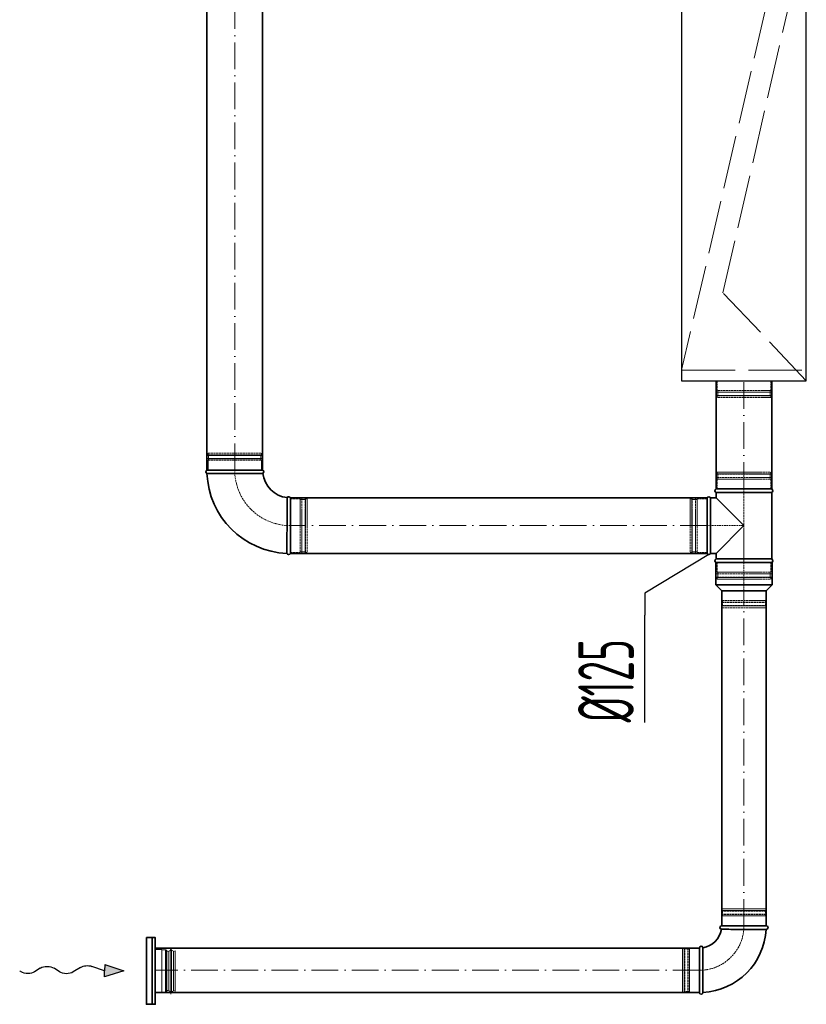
# Model space of a CAD drawing. Header units: millimetres. Extents: x 8221 to 89444, y -105166 to -5578.
# Tile 22 of 118: x 28012 to 29778, y -73182 to -70969. Entities that reach past the tile are written whole.
import ezdxf

# ---------------------------------------------------------------- set-up
doc = ezdxf.new("R2010")
doc.units = ezdxf.units.MM
for name, pattern in [('ACAD_ISO02W100', [15, 12, -3]), ('ACAD_ISO10W100', [18, 12, -3, 0, -3]), ('phl_thick', [0])]:
    doc.linetypes.add(name, pattern=pattern)
for name, color, linetype, lineweight in [('VZT_05 ETA (ODVOD) - OBRYS', 6, 'Continuous', 35), ('VZT_06 ETA (ODVOD) - OSA', 6, 'ACAD_ISO10W100', 5), ('VZT_21 ZAŘÍZENÍ - OBRYS', 1, 'Continuous', 30), ('VZT_22 ZAŘÍZENÍ - DETAIL', 8, 'Continuous', 5), ('VZT_30 DISTRIBUČNÍ PRVKY - OBRYS', 1, 'Continuous', 35), ('VZT_50 POPIS - OBECNE', 7, 'Continuous', 13), ('VZT_60_KOTY - DIMENZE', 7, 'Continuous', 5)]:
    doc.layers.add(name, color=color, linetype=linetype, lineweight=lineweight)
doc.layers.add('VZT_07 ETA (ODVOD) - NETISK', color=8, linetype='ACAD_ISO02W100', lineweight=5, plot=False)
doc.styles.add('EVORA_125', font='isocp.shx', dxfattribs={"width": 0.6, "height": 125})

msp = doc.modelspace()

# ---------------------------------------------------------------- linework, layer by layer
at = {"color": 8, "lineweight": 5}
for points in [[(28316.1, -73058.2), (28331.1, -73058.2), (28331.1, -73155.2), (28316.1, -73155.2)], [(28316.1, -73058.2), (28316.1, -73155.2)], [(28339, -73059.2), (28339, -73106.7)], [(28341.6, -73061.1), (28341.6, -73106.7)], [(28345.3, -73062.8), (28345.3, -73106.7)], [(28356.9, -73062), (28356.9, -73106.7)], [(28357.1, -73062.9), (28361.1, -73061.5), (28361.1, -73106.7)], [(28339, -73154.2), (28339, -73106.7)], [(28341.6, -73152.2), (28341.6, -73106.7)], [(28345.3, -73150.6), (28345.3, -73106.7)], [(28356.9, -73151.3), (28356.9, -73106.7)], [(28357.1, -73150.4), (28361.1, -73151.8), (28361.1, -73106.7)]]:
    msp.add_lwpolyline(points, dxfattribs=at)
for points in [[(28351, -73054.5), (28349.6, -73060.5, 0.058981), (28349.5, -73061.1), (28349.5, -73106.7)], [(28351, -73054.5), (28352.4, -73060.3, -0.060863), (28352.5, -73060.9), (28352.5, -73106.7)], [(28331.1, -73059.2), (28339, -73059.2, -0.291473), (28341.4, -73060.7, -0.291473)], [(28351, -73158.8), (28349.6, -73152.8, -0.058981), (28349.5, -73152.2), (28349.5, -73106.7)], [(28351, -73158.8), (28352.4, -73153.1, 0.060863), (28352.5, -73152.4), (28352.5, -73106.7)], [(28331.1, -73154.2), (28339, -73154.2, 0.291473), (28341.4, -73152.6, 0.291473)]]:
    msp.add_lwpolyline(points, format="xyb", dxfattribs=at)
for centre, radius, start, end in [((28344.8, -73058.9), 3.88, 207.4993, 276.6735), ((28351.7, -73071), 10.5, 59.7176, 127.8378), ((28344.8, -73154.4), 3.88, 83.3265, 152.5007), ((28351.7, -73142.3), 10.5, 232.1622, 300.2824)]:
    msp.add_arc(centre, radius, start, end, dxfattribs=at)
at = {"layer": 'VZT_05 ETA (ODVOD) - OBRYS'}
for p, q in [((28432, -71981.1), (28557, -71981.1)), ((29700.5, -72023.6), (29575.5, -72023.6)), ((29575.5, -72031.3), (29700.5, -72031.3)), ((29575.5, -72043.6), (29575.5, -72031.3)), ((29700.5, -72181), (29700.5, -72031.3)), ((28619.5, -72043.6), (28619.5, -72168.6)), ((29555, -72043.6), (29555, -72168.6)), ((29562.6, -72043.6), (29562.6, -72168.6)), ((29562.6, -72043.6), (29575.5, -72043.6)), ((29638, -72106.1), (29575.5, -72043.6)), ((29575.5, -72168.6), (29638, -72106.1)), ((29562.6, -72168.6), (29575.5, -72168.6)), ((29575.5, -72181), (29575.5, -72168.6)), ((29701.5, -72188.6), (29574.5, -72188.6)), ((29574.5, -72188.6), (29574.5, -72239.1)), ((29575.5, -72181), (29700.5, -72181)), ((29575.5, -72188.6), (29700.5, -72188.6)), ((29701.5, -72188.6), (29701.5, -72239.1)), ((29701.5, -72239.1), (29574.5, -72239.1)), ((29588, -72252.6), (29574.5, -72239.1)), ((29688, -72252.6), (29701.5, -72239.1)), ((29688, -72252.6), (29588, -72252.6)), ((29588, -73005.2), (29688, -73005.2)), ((29688, -73013.2), (29637.8, -73013.2)), ((29538, -73155.2), (29538, -73055.2)), ((29546, -73155.2), (29546, -73105))]:
    msp.add_line(p, q, dxfattribs=at)
for points in [[(28432, -70403.3), (28432, -71981.1)], [(28557, -70403.3), (28557, -71981.1)], [(29575.5, -71780.4), (29575.5, -72023.6)], [(29700.5, -71780.4), (29700.5, -72023.6)], [(28619.5, -72043.6), (29555, -72043.6)], [(28619.5, -72168.6), (29555, -72168.6)], [(29588, -72252.6), (29588, -73005.2)], [(29688, -72252.6), (29688, -73005.2)], [(28316.1, -73055.2), (29538, -73055.2)], [(28316.1, -73155.2), (29538, -73155.2)]]:
    msp.add_lwpolyline(points, dxfattribs=at)
for centre, radius, start, end in [((28433.7, -71985), 4.17, 113.4678, 248.8928), ((28619.5, -71981.1), 187.5, 182.3607, 267.6393), ((28555.4, -71985), 4.17, 300.2981, 66.5322), ((28619.5, -71981.1), 62.5, 186.8302, 263.1698), ((29577.1, -72027.5), 4.17, 113.4678, 246.5322), ((29698.8, -72027.5), 4.17, 293.4678, 66.5322), ((28615.7, -72045.3), 4.17, 23.4678, 149.7019), ((29558.8, -72045.3), 4.17, 23.4678, 156.5322), ((28615.7, -72167), 4.17, 201.1072, 336.5322), ((29558.8, -72167), 4.17, 203.4678, 336.5322), ((29577.1, -72184.8), 4.17, 113.4678, 246.5322), ((29698.8, -72184.8), 4.17, 293.4678, 66.5322), ((29538, -73005.2), 50, 279.1478, 350.8522), ((29538, -73005.2), 150, 273.0572, 356.9428), ((29588, -73009.2), 4, 90, 260.8522), ((29688, -73009.2), 4, 270, 90), ((29542, -73055.2), 4, 9.1478, 180), ((29542, -73155.2), 4, 180, 0)]:
    msp.add_arc(centre, radius, start, end, dxfattribs=at)
for points, knots in [([(28557.5, -71988.6), (28557.5, -71988.6), (28557.4, -71988.6), (28557.1, -71988.6), (28556.8, -71988.6), (28555.7, -71988.6), (28555, -71988.6), (28551.8, -71988.6), (28548.7, -71988.6), (28539.7, -71988.7), (28533.6, -71988.7), (28519.5, -71988.7), (28511.6, -71988.8), (28495.4, -71988.8), (28487.2, -71988.8), (28471.3, -71988.8), (28463.8, -71988.8), (28450.7, -71988.8), (28445.1, -71988.8), (28438.1, -71988.8), (28436, -71988.8), (28433, -71988.8), (28432.2, -71988.8), (28432.2, -71988.8)], [197.067977, 197.067977, 197.067977, 197.067977, 201.792196, 201.792196, 209.190204, 209.190204, 218.040239, 218.040239, 237.760854, 237.760854, 262.206108, 262.206108, 286.831239, 286.831239, 311.323072, 311.323072, 335.946087, 335.946087, 360.704397, 360.704397, 377.088273, 377.088273, 394.105327, 394.105327, 394.105327, 394.105327]), ([(28612.1, -72043.2), (28612.1, -72043.2), (28612.1, -72044.8), (28612.1, -72050.9), (28612, -72055.4), (28612, -72066.8), (28612, -72073.6), (28611.9, -72088.6), (28611.9, -72096.7), (28611.9, -72113), (28611.9, -72121.1), (28611.8, -72136.3), (28611.8, -72143.3), (28611.8, -72155), (28611.8, -72159.8), (28611.8, -72166.4), (28611.8, -72168.2), (28611.8, -72168.5), (28611.8, -72168.5), (28611.8, -72168.5)], [0, 0, 0, 0, 24.235852, 24.235852, 48.531845, 48.531845, 73.024415, 73.024415, 97.570898, 97.570898, 122.078339, 122.078339, 146.53579, 146.53579, 170.957495, 170.957495, 195.359468, 195.359468, 197.168246, 197.168246, 197.168246, 197.168246]), ([(29587.3, -73013.1), (29587.3, -73013.1), (29588.4, -73013.1), (29592.9, -73013.1), (29596.4, -73013.1), (29605.3, -73013.2), (29610.6, -73013.2), (29622.6, -73013.2), (29629, -73013.2), (29636.3, -73013.2), (29637.1, -73013.2), (29637.8, -73013.2)], [157.874915, 157.874915, 157.874915, 157.874915, 176.103874, 176.103874, 195.460379, 195.460379, 215.101284, 215.101284, 234.82164, 234.82164, 237.034743, 237.034743, 237.034743, 237.034743]), ([(29546, -73105), (29546, -73098.6), (29546, -73092.3), (29545.9, -73080.3), (29545.9, -73074.7), (29545.9, -73065.2), (29545.9, -73061.4), (29545.9, -73056.1), (29545.9, -73054.7), (29545.9, -73054.5), (29545.9, -73054.5), (29545.9, -73054.5)], [78.71119, 78.71119, 78.71119, 78.71119, 97.804615, 97.804615, 117.523893, 117.523893, 137.264303, 137.264303, 156.831737, 156.831737, 157.874915, 157.874915, 157.874915, 157.874915])]:
    msp.add_open_spline(points, degree=3, knots=knots, dxfattribs=at)
at = {"layer": 'VZT_06 ETA (ODVOD) - OSA', "ltscale": 5}
for points in [[(28494.5, -71981.1), (28494.5, -70403.3)], [(29638, -72023.6), (29638, -71780.4)], [(29555, -72106.1), (28619.5, -72106.1)], [(29638, -73005.2), (29638, -72252.6)], [(29538, -73105.2), (28316.1, -73105.2)]]:
    msp.add_lwpolyline(points, dxfattribs=at)
at = {"layer": 'VZT_06 ETA (ODVOD) - OSA', "ltscale": 0.3}
for points in [[(28619.5, -72106.1), (28619.5, -72106.1, -0.414214), (28494.5, -71981.1), (28494.5, -71981.1)], [(29638, -73005.2), (29638, -73005.2, -0.414214), (29538, -73105.2), (29538, -73105.2)]]:
    msp.add_lwpolyline(points, format="xyb", dxfattribs=at)
for points in [[(29555, -72106.1), (29638, -72106.1)], [(29638, -72188.6), (29638, -72252.6)]]:
    msp.add_lwpolyline(points, dxfattribs=at)
at = {"layer": 'VZT_07 ETA (ODVOD) - NETISK', "ltscale": 0.4}
for p, q in [((29578, -71780.4), (29578, -71802.4)), ((29698, -71780.4), (29698, -71802.4)), ((29699, -71805.9), (29577, -71805.9)), ((29577, -71805.9), (29577, -71806.4)), ((29699, -71806.4), (29577, -71806.4)), ((29699, -71813.4), (29577, -71813.4)), ((29577, -71813.4), (29577, -71813.9)), ((29699, -71813.9), (29577, -71813.9)), ((29698, -71802.4), (29578, -71802.4)), ((29698, -71814.4), (29578, -71814.4)), ((29578, -71814.4), (29578, -71818.4)), ((29698, -71818.4), (29578, -71818.4)), ((29579, -71802.4), (29579, -71805.9)), ((29579, -71806.4), (29579, -71813.4)), ((29579, -71813.9), (29579, -71814.4)), ((29697, -71802.4), (29697, -71805.9)), ((29697, -71806.4), (29697, -71813.4)), ((29697, -71813.9), (29697, -71814.4)), ((29698, -71814.4), (29698, -71818.4)), ((29699, -71805.9), (29699, -71806.4)), ((29699, -71813.4), (29699, -71813.9)), ((28433.5, -71947.6), (28555.5, -71947.6)), ((28433.5, -71948.1), (28433.5, -71947.6)), ((28433.5, -71948.1), (28555.5, -71948.1)), ((28434.5, -71943.1), (28554.5, -71943.1)), ((28434.5, -71947.1), (28434.5, -71943.1)), ((28434.5, -71947.1), (28554.5, -71947.1)), ((28435.5, -71947.6), (28435.5, -71947.1)), ((28435.5, -71955.1), (28435.5, -71948.1)), ((28553.5, -71947.6), (28553.5, -71947.1)), ((28553.5, -71955.1), (28553.5, -71948.1)), ((28554.5, -71947.1), (28554.5, -71943.1)), ((28555.5, -71948.1), (28555.5, -71947.6)), ((28433.5, -71955.1), (28555.5, -71955.1)), ((28433.5, -71955.6), (28433.5, -71955.1)), ((28433.5, -71955.6), (28555.5, -71955.6)), ((28434.5, -71959.1), (28554.5, -71959.1)), ((28434.5, -71981.1), (28434.5, -71959.1)), ((28435.5, -71959.1), (28435.5, -71955.6)), ((28553.5, -71959.1), (28553.5, -71955.6)), ((28554.5, -71981.1), (28554.5, -71959.1)), ((28555.5, -71955.6), (28555.5, -71955.1)), ((29577, -71990.1), (29699, -71990.1)), ((29577, -71990.1), (29577, -71990.6)), ((29577, -71990.6), (29699, -71990.6)), ((29578, -71985.6), (29698, -71985.6)), ((29578, -71985.6), (29578, -71989.6)), ((29578, -71989.6), (29698, -71989.6)), ((29579, -71989.6), (29579, -71990.1)), ((29579, -71990.6), (29579, -71997.6)), ((29697, -71989.6), (29697, -71990.1)), ((29697, -71990.6), (29697, -71997.6)), ((29698, -71985.6), (29698, -71989.6)), ((29699, -71990.1), (29699, -71990.6)), ((29577, -71997.6), (29699, -71997.6)), ((29577, -71997.6), (29577, -71998.1)), ((29577, -71998.1), (29699, -71998.1)), ((29578, -72001.6), (29698, -72001.6)), ((29578, -72001.6), (29578, -72023.6)), ((29579, -71998.1), (29579, -72001.6)), ((29697, -71998.1), (29697, -72001.6)), ((29698, -72001.6), (29698, -72023.6)), ((29699, -71997.6), (29699, -71998.1)), ((28619.5, -72046.1), (28641.5, -72046.1)), ((28641.5, -72046.1), (28641.5, -72166.1)), ((28641.5, -72047.1), (28645, -72047.1)), ((28645, -72045.1), (28645, -72167.1)), ((28645, -72045.1), (28645.5, -72045.1)), ((28645.5, -72045.1), (28645.5, -72167.1)), ((28645.5, -72047.1), (28652.5, -72047.1)), ((28652.5, -72045.1), (28652.5, -72167.1)), ((28652.5, -72045.1), (28653, -72045.1)), ((28653, -72045.1), (28653, -72167.1)), ((28653, -72047.1), (28653.5, -72047.1)), ((28653.5, -72046.1), (28653.5, -72166.1)), ((28653.5, -72046.1), (28657.5, -72046.1)), ((28657.5, -72046.1), (28657.5, -72166.1)), ((29517, -72046.1), (29517, -72166.1)), ((29521, -72046.1), (29517, -72046.1)), ((29521, -72046.1), (29521, -72166.1)), ((29521.5, -72047.1), (29521, -72047.1)), ((29521.5, -72045.1), (29521.5, -72167.1)), ((29522, -72045.1), (29521.5, -72045.1)), ((29522, -72045.1), (29522, -72167.1)), ((29529, -72047.1), (29522, -72047.1)), ((29529, -72045.1), (29529, -72167.1)), ((29529.5, -72045.1), (29529, -72045.1)), ((29529.5, -72045.1), (29529.5, -72167.1)), ((29533, -72047.1), (29529.5, -72047.1)), ((29533, -72046.1), (29533, -72166.1)), ((29555, -72046.1), (29533, -72046.1)), ((28619.5, -72166.1), (28641.5, -72166.1)), ((28641.5, -72165.1), (28645, -72165.1)), ((28645, -72167.1), (28645.5, -72167.1)), ((28645.5, -72165.1), (28652.5, -72165.1)), ((28652.5, -72167.1), (28653, -72167.1)), ((28653, -72165.1), (28653.5, -72165.1)), ((28653.5, -72166.1), (28657.5, -72166.1)), ((29521, -72166.1), (29517, -72166.1)), ((29521.5, -72165.1), (29521, -72165.1)), ((29522, -72167.1), (29521.5, -72167.1)), ((29529, -72165.1), (29522, -72165.1)), ((29529.5, -72167.1), (29529, -72167.1)), ((29533, -72165.1), (29529.5, -72165.1)), ((29555, -72166.1), (29533, -72166.1)), ((29578, -72188.6), (29578, -72210.6)), ((29698, -72188.6), (29698, -72210.6)), ((29577, -72214.1), (29699, -72214.1)), ((29577, -72214.1), (29577, -72214.6)), ((29577, -72214.6), (29699, -72214.6)), ((29578, -72210.6), (29698, -72210.6)), ((29579, -72210.6), (29579, -72214.1)), ((29579, -72214.6), (29579, -72221.6)), ((29697, -72210.6), (29697, -72214.1)), ((29697, -72214.6), (29697, -72221.6)), ((29699, -72214.1), (29699, -72214.6)), ((29577, -72221.6), (29699, -72221.6)), ((29577, -72221.6), (29577, -72222.1)), ((29577, -72222.1), (29699, -72222.1)), ((29578, -72222.6), (29698, -72222.6)), ((29578, -72222.6), (29578, -72226.6)), ((29578, -72226.6), (29698, -72226.6)), ((29579, -72222.1), (29579, -72222.6)), ((29697, -72222.1), (29697, -72222.6)), ((29698, -72222.6), (29698, -72226.6)), ((29699, -72221.6), (29699, -72222.1)), ((29589, -72274.6), (29589, -72252.6)), ((29687, -72274.6), (29687, -72252.6)), ((29588, -72278.1), (29688, -72278.1)), ((29588, -72278.6), (29588, -72278.1)), ((29588, -72278.6), (29688, -72278.6)), ((29589, -72274.6), (29687, -72274.6)), ((29590, -72278.1), (29590, -72274.6)), ((29590, -72285.6), (29590, -72278.6)), ((29686, -72278.1), (29686, -72274.6)), ((29686, -72285.6), (29686, -72278.6)), ((29688, -72278.6), (29688, -72278.1)), ((29588, -72285.6), (29688, -72285.6)), ((29588, -72286.1), (29588, -72285.6)), ((29588, -72286.1), (29688, -72286.1)), ((29589, -72286.6), (29687, -72286.6)), ((29589, -72290.6), (29589, -72286.6)), ((29589, -72290.6), (29687, -72290.6)), ((29590, -72286.6), (29590, -72286.1)), ((29686, -72286.6), (29686, -72286.1)), ((29687, -72290.6), (29687, -72286.6)), ((29688, -72286.1), (29688, -72285.6)), ((29687, -72967.2), (29589, -72967.2)), ((29589, -72967.2), (29589, -72971.2)), ((29687, -72967.2), (29687, -72971.2)), ((29688, -72971.7), (29588, -72971.7)), ((29588, -72971.7), (29588, -72972.2)), ((29688, -72972.2), (29588, -72972.2)), ((29688, -72979.2), (29588, -72979.2)), ((29588, -72979.2), (29588, -72979.7)), ((29688, -72979.7), (29588, -72979.7)), ((29687, -72971.2), (29589, -72971.2)), ((29687, -72983.2), (29589, -72983.2)), ((29589, -72983.2), (29589, -73005.2)), ((29590, -72971.2), (29590, -72971.7)), ((29590, -72972.2), (29590, -72979.2)), ((29590, -72979.7), (29590, -72983.2)), ((29686, -72971.2), (29686, -72971.7)), ((29686, -72972.2), (29686, -72979.2)), ((29686, -72979.7), (29686, -72983.2)), ((29687, -72983.2), (29687, -73005.2)), ((29688, -72971.7), (29688, -72972.2)), ((29688, -72979.2), (29688, -72979.7)), ((29500, -73154.2), (29500, -73056.2)), ((29504, -73056.2), (29500, -73056.2)), ((29504, -73154.2), (29504, -73056.2)), ((29504.5, -73057.2), (29504, -73057.2)), ((29504.5, -73155.2), (29504.5, -73055.2)), ((29505, -73055.2), (29504.5, -73055.2)), ((29505, -73155.2), (29505, -73055.2)), ((29512, -73057.2), (29505, -73057.2)), ((29512, -73155.2), (29512, -73055.2)), ((29512.5, -73055.2), (29512, -73055.2)), ((29512.5, -73155.2), (29512.5, -73055.2)), ((29516, -73057.2), (29512.5, -73057.2)), ((29516, -73154.2), (29516, -73056.2)), ((29538, -73056.2), (29516, -73056.2)), ((29504, -73154.2), (29500, -73154.2)), ((29504.5, -73153.2), (29504, -73153.2)), ((29505, -73155.2), (29504.5, -73155.2)), ((29512, -73153.2), (29505, -73153.2)), ((29512.5, -73155.2), (29512, -73155.2)), ((29516, -73153.2), (29512.5, -73153.2)), ((29538, -73154.2), (29516, -73154.2))]:
    msp.add_line(p, q, dxfattribs=at)
msp.add_lwpolyline([(29638, -72188.6), (29638, -72023.6)], dxfattribs=at)
at = {"layer": 'VZT_21 ZAŘÍZENÍ - OBRYS'}
msp.add_lwpolyline([(29778, -71780.4), (29778, -70280.4), (29498, -70280.4), (29498, -71780.4)], close=True, dxfattribs=at)
at = {"layer": 'VZT_22 ZAŘÍZENÍ - DETAIL', "linetype": 'ACAD_ISO02W100', "lineweight": 5, "ltscale": 10}
for points in [[(29498, -70744.2), (29688, -70938.9), (29498, -71756.5)], [(29778, -71780.4), (29590.7, -71583), (29778, -70764.7)], [(29498, -71756.5), (29778, -71756.5)]]:
    msp.add_lwpolyline(points, dxfattribs=at)
at = {"layer": 'VZT_30 DISTRIBUČNÍ PRVKY - OBRYS'}
msp.add_lwpolyline([(28296.1, -73031.7), (28296.1, -73181.7), (28316.1, -73181.7), (28316.1, -73031.7)], close=True, dxfattribs=at)
msp.add_lwpolyline([(28309.3, -73181.7), (28309.3, -73031.7)], dxfattribs=at)
at = {"layer": 'VZT_50 POPIS - OBECNE', "color": 0, "lineweight": -2}
for p, q in [((28057.9, -73100.2), (28044.9, -73108.4)), ((28100.8, -73108.6), (28088.9, -73100.7)), ((28148.3, -73098.6), (28131.8, -73109)), ((28202.3, -73106.1), (28173.7, -73096.4)), ((28202.5, -73092.1), (28202.3, -73106.1)), ((28202.5, -73092.1), (28245.3, -73106.7)), ((28202.1, -73120), (28202.3, -73106.1)), ((28245.3, -73106.7), (28202.1, -73120))]:
    msp.add_line(p, q, dxfattribs=at)
at = {"layer": 'VZT_50 POPIS - OBECNE'}
msp.add_line((28014.8, -73108.5), (28011.7, -73106.7), dxfattribs=at)
at = {"layer": 'VZT_50 POPIS - OBECNE', "color": 0, "lineweight": -2, "extrusion": (0, 0, -1)}
for centre, start_param, end_param in [((28073.2, -73109.8), 3.908129, 5.516649), ((28163.6, -73108.2), 3.908129, 5.191299), ((28029.6, -73098.9), 0.766537, 2.320574), ((28116.4, -73099.5), 0.766537, 2.375056)]:
    msp.add_ellipse(centre, major_axis=(21.5, -0.3), ratio=0.625, start_param=start_param, end_param=end_param, dxfattribs=at)
at = {"layer": 'VZT_50 POPIS - OBECNE', "color": 0, "lineweight": -2}
msp.add_solid([(28202.5, -73092.1), (28202.1, -73120), (28245.3, -73106.7)], dxfattribs=at)
at = {"layer": 'VZT_60_KOTY - DIMENZE', "linetype": 'ByBlock', "lineweight": -2}
msp.add_line((29415.7, -72257.5), (29415.7, -72307.5), dxfattribs=at)
for points in [[(29558.8, -72171.1), (29415.7, -72257.5)], [(29415.7, -72548.1), (29415.7, -72307.5)]]:
    msp.add_lwpolyline(points, dxfattribs=at)

# ---------------------------------------------------------------- texts
at = {"layer": 'VZT_60_KOTY - DIMENZE', "linetype": 'phl_thick', "insert": (29265.7, -72548.1), "char_height": 125, "attachment_point": 1, "rotation": 90, "style": 'EVORA_125'}
msp.add_mtext('%%C125', dxfattribs=at)

doc.saveas('drawing.dxf')
